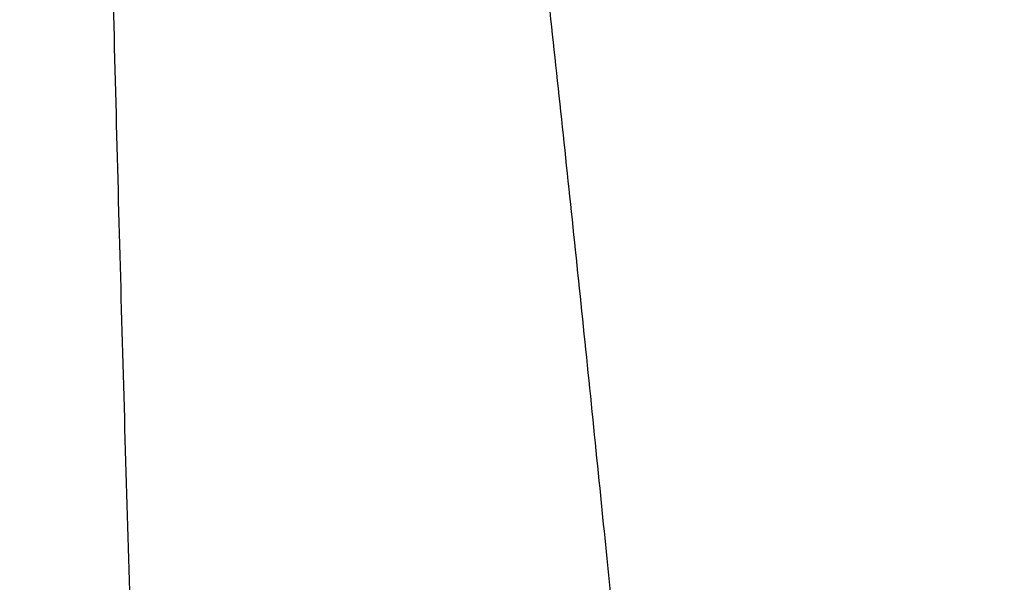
# Model space of a CAD drawing. Header units: millimetres. Extents: x 15530 to 15827, y -2396 to -2216.
# Tile 31 of 256: x 15557.524 to 15558.876, y -2313.114 to -2312.343. Entities that reach past the tile are written whole.
import ezdxf

# ---------------------------------------------------------------- set-up
doc = ezdxf.new("R2010")
doc.units = ezdxf.units.MM
doc.header["$MEASUREMENT"] = 0
doc.layers.add('Default', color=7, linetype='Continuous', true_color=0x000000)

msp = doc.modelspace()

# ---------------------------------------------------------------- linework, layer by layer
at = {"layer": 'Default'}
msp.add_open_spline([(15557.7537, -2308.5807, 14.0408), (15557.7908, -2308.8082, 14.4686), (15557.8486, -2309.1769, 15.1589), (15557.9238, -2309.6869, 16.1129), (15558.0321, -2310.4773, 17.6078), (15558.1382, -2311.3174, 19.2308), (15558.2816, -2312.565, 21.7424), (15558.4413, -2314.1883, 25.3126), (15558.5447, -2315.4777, 28.5749), (15558.6768, -2317.4315, 34.1556), (15558.7834, -2319.6575, 41.7131), (15558.8193, -2321.1757, 48.1204), (15558.8318, -2323.0596, 57.841), (15558.8252, -2324.5858, 67.6111), (15558.8238, -2325.3889, 74.1172), (15558.8447, -2326.6374, 87.0545), (15558.8701, -2327.1969, 96.6914), (15558.8838, -2327.6528, 109.5085), (15558.8637, -2327.6232, 122.2768), (15558.8289, -2327.3982, 135.0229), (15558.7559, -2326.7458, 147.7483), (15558.6593, -2325.8611, 160.4709), (15558.484, -2324.287, 173.152), (15558.313, -2322.762, 182.6655), (15558.0678, -2320.1476, 195.377), (15557.9485, -2318.6654, 201.7382), (15557.7959, -2316.2336, 211.2828), (15557.6985, -2314.0547, 219.239), (15557.6451, -2312.2307, 225.6157), (15557.6097, -2310.3688, 232.0309), (15557.5819, -2308.9823, 236.863), (15557.5579, -2308.055, 240.1714), (15557.5427, -2307.5897, 241.8629), (15557.5247, -2307.1326, 243.5539), (15557.5239, -2307.1135, 243.6247)], degree=4, knots=[43.39906, 43.39906, 43.39906, 43.39906, 43.39906, 47.689979, 50.339422, 52.988865, 58.287752, 63.586638, 74.184412, 84.782185, 84.782185, 105.977731, 127.173277, 127.173277, 148.368823, 169.564369, 169.564369, 211.955462, 211.955462, 254.346554, 254.346554, 296.737646, 296.737646, 339.128739, 339.128739, 360.324285, 381.519831, 381.519831, 402.715377, 413.31315, 423.910923, 423.910923, 434.508696, 434.971579, 434.971579, 434.971579, 434.971579, 434.971579], dxfattribs=at)

doc.saveas('drawing.dxf')
